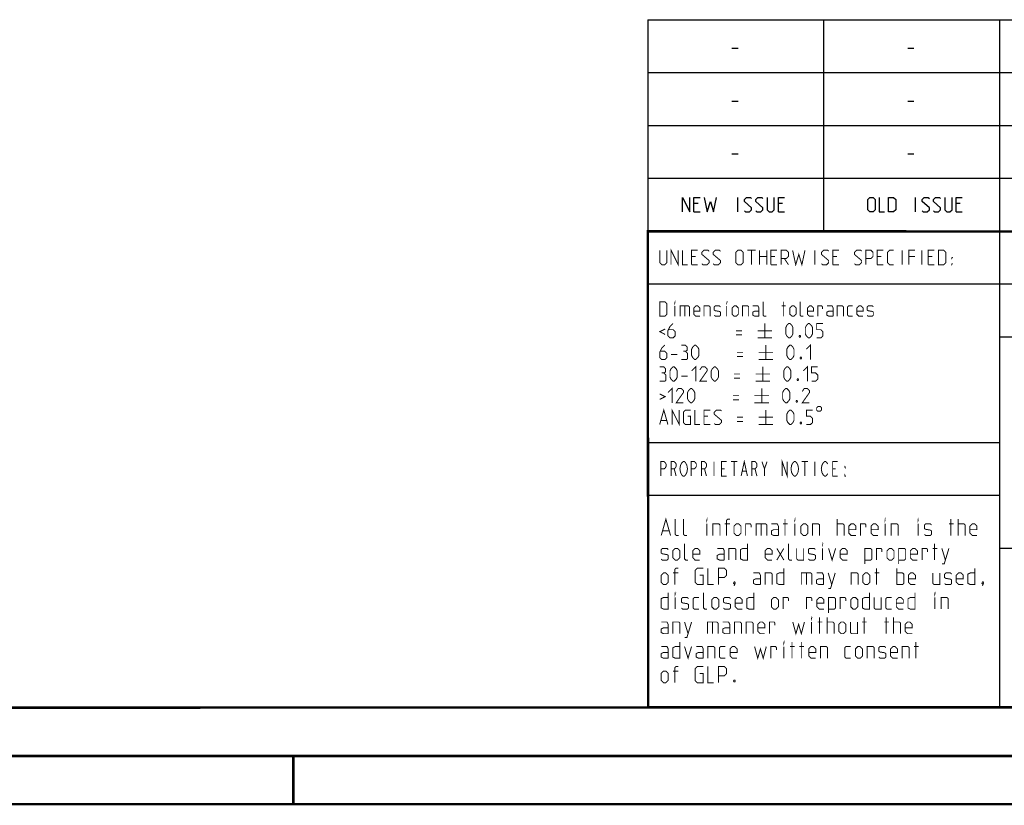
# Model space of a CAD drawing. Extents: x 0 to 420, y 0 to 297.
# Tile 8 of 13: x 182 to 284, y 0 to 81. Entities that reach past the tile are written whole.
import ezdxf

# ---------------------------------------------------------------- set-up
doc = ezdxf.new("R2010")
doc.units = 0
doc.header["$LTSCALE"] = 23.1
doc.layers.get('0').update_dxf_attribs({"linetype": 'CONTINUOUS'})

msp = doc.modelspace()

# ---------------------------------------------------------------- linework, layer by layer
at = {"color": 2, "linetype": 'CONTINUOUS'}
for p, q in [((246.85, 81.495), (409.81, 81.495)), ((246.85, 81.495), (246.85, 10.125)), ((265.13, 81.495), (265.13, 59.535)), ((283.41, 81.495), (283.41, 10.125)), ((255.597, 78.536), (256.24, 78.536)), ((273.877, 78.536), (274.52, 78.536)), ((246.85, 76.005), (409.81, 76.005)), ((255.597, 73.046), (256.24, 73.046)), ((273.877, 73.046), (274.52, 73.046)), ((246.85, 70.515), (409.81, 70.515)), ((255.597, 67.556), (256.24, 67.556)), ((273.877, 67.556), (274.52, 67.556)), ((246.85, 65.025), (409.81, 65.025)), ((256.222, 61.53), (256.222, 63.03)), ((274.698, 61.53), (274.698, 63.03)), ((252.079, 62.387), (251.65, 62.387)), ((251.65, 61.53), (252.293, 61.53)), ((260.865, 62.387), (260.436, 62.387)), ((260.436, 61.53), (261.079, 61.53)), ((279.341, 62.387), (278.913, 62.387)), ((278.913, 61.53), (279.555, 61.53)), ((246.85, 59.535), (409.81, 59.535)), ((246.85, 54.045), (356.53, 54.045)), ((283.41, 48.555), (338.25, 48.555)), ((246.85, 37.575), (283.41, 37.575)), ((246.85, 32.085), (283.41, 32.085)), ((283.41, 26.595), (301.69, 26.595)), ((246.85, 10.125), (409.81, 10.125))]:
    msp.add_line(p, q, dxfattribs=at)
at = {"color": 7, "linetype": 'CONTINUOUS'}
for p, q in [((246.919, 10.217), (246.847, 59.518)), ((246.868, 59.506), (409.628, 59.494)), ((409.86, 10.074), (25.007, 10.013))]:
    msp.add_line(p, q, dxfattribs=at)
at = {"color": 2, "linetype": 'CONTINUOUS'}
for points in [[(250.472, 61.53), (250.472, 63.03), (251.222, 61.53), (251.222, 63.03)], [(251.65, 61.53), (251.65, 63.03), (252.293, 63.03)], [(252.722, 63.03), (253.043, 61.53), (253.365, 62.601), (253.686, 61.53), (254.008, 63.03)], [(256.9, 61.637), (257.008, 61.53), (257.436, 61.53), (257.65, 61.744), (257.65, 61.958), (256.9, 62.601), (256.9, 62.816), (257.115, 63.03), (257.543, 63.03), (257.65, 62.923)], [(258.079, 61.637), (258.186, 61.53), (258.615, 61.53), (258.829, 61.744), (258.829, 61.958), (258.079, 62.601), (258.079, 62.816), (258.293, 63.03), (258.722, 63.03), (258.829, 62.923)], [(259.258, 63.03), (259.258, 61.744), (259.472, 61.53), (259.793, 61.53), (260.008, 61.744), (260.008, 63.03)], [(260.436, 61.53), (260.436, 63.03), (261.079, 63.03)], [(269.734, 61.744), (269.734, 62.816), (269.948, 63.03), (270.27, 63.03), (270.484, 62.816), (270.484, 61.744), (270.27, 61.53), (269.948, 61.53), (269.734, 61.744)], [(270.913, 63.03), (270.913, 61.53), (271.448, 61.53)], [(271.877, 61.53), (271.877, 63.03), (272.413, 63.03), (272.627, 62.816), (272.627, 61.744), (272.413, 61.53), (271.877, 61.53)], [(275.377, 61.637), (275.484, 61.53), (275.913, 61.53), (276.127, 61.744), (276.127, 61.958), (275.377, 62.601), (275.377, 62.816), (275.591, 63.03), (276.02, 63.03), (276.127, 62.923)], [(276.555, 61.637), (276.663, 61.53), (277.091, 61.53), (277.305, 61.744), (277.305, 61.958), (276.555, 62.601), (276.555, 62.816), (276.77, 63.03), (277.198, 63.03), (277.305, 62.923)], [(277.734, 63.03), (277.734, 61.744), (277.948, 61.53), (278.27, 61.53), (278.484, 61.744), (278.484, 63.03)], [(278.913, 61.53), (278.913, 63.03), (279.555, 63.03)]]:
    msp.add_lwpolyline(points, dxfattribs=at)
at = {"color": 7, "linetype": 'CONTINUOUS', "const_width": 0.25}
for points in [[(246.906, 9.954), (246.846, 59.639)], [(246.86, 59.511), (409.652, 59.467)], [(409.831, 10.048), (25, 10)], [(20, 5), (415, 5)], [(210, 0), (210, 5)], [(420, 0), (0, 0)]]:
    msp.add_lwpolyline(points, dxfattribs=at)
at = {"color": 2, "linetype": 'CONTINUOUS', "const_width": 0.1}
for points in [[(248.091, 57.54), (248.091, 56.254), (248.305, 56.04), (248.626, 56.04), (248.841, 56.254), (248.841, 57.54)], [(249.269, 56.04), (249.269, 57.54), (250.019, 56.04), (250.019, 57.54)], [(250.448, 57.54), (250.448, 56.04), (250.984, 56.04)], [(251.412, 56.04), (251.412, 57.54), (252.055, 57.54)], [(252.484, 56.147), (252.591, 56.04), (253.019, 56.04), (253.234, 56.254), (253.234, 56.468), (252.484, 57.111), (252.484, 57.326), (252.698, 57.54), (253.126, 57.54), (253.234, 57.433)], [(253.662, 56.147), (253.769, 56.04), (254.198, 56.04), (254.412, 56.254), (254.412, 56.468), (253.662, 57.111), (253.662, 57.326), (253.876, 57.54), (254.305, 57.54), (254.412, 57.433)], [(256.019, 56.254), (256.019, 57.326), (256.234, 57.54), (256.555, 57.54), (256.769, 57.326), (256.769, 56.254), (256.555, 56.04), (256.234, 56.04), (256.019, 56.254)], [(257.198, 57.54), (258.055, 57.54)], [(257.626, 56.04), (257.626, 57.54)], [(258.484, 56.04), (258.484, 57.54)], [(259.234, 57.54), (259.234, 56.04)], [(259.662, 56.04), (259.662, 57.54), (260.305, 57.54)], [(260.734, 56.04), (260.734, 57.54), (261.269, 57.54), (261.484, 57.326), (261.484, 56.897), (261.269, 56.683), (260.734, 56.683)], [(261.912, 57.54), (262.234, 56.04), (262.555, 57.111), (262.876, 56.04), (263.198, 57.54)], [(264.234, 56.04), (264.234, 57.54)], [(264.912, 56.147), (265.019, 56.04), (265.448, 56.04), (265.662, 56.254), (265.662, 56.468), (264.912, 57.111), (264.912, 57.326), (265.126, 57.54), (265.555, 57.54), (265.662, 57.433)], [(266.091, 56.04), (266.091, 57.54), (266.734, 57.54)], [(268.341, 56.147), (268.448, 56.04), (268.876, 56.04), (269.091, 56.254), (269.091, 56.468), (268.341, 57.111), (268.341, 57.326), (268.555, 57.54), (268.984, 57.54), (269.091, 57.433)], [(269.519, 56.04), (269.519, 57.54), (270.055, 57.54), (270.269, 57.326), (270.269, 56.897), (270.055, 56.683), (269.519, 56.683)], [(270.698, 56.04), (270.698, 57.54), (271.341, 57.54)], [(272.412, 56.04), (271.984, 56.04), (271.769, 56.254), (271.769, 57.326), (271.984, 57.54), (272.412, 57.54)], [(273.305, 56.04), (273.305, 57.54)], [(273.984, 56.04), (273.984, 57.54), (274.626, 57.54)], [(275.341, 56.04), (275.341, 57.54)], [(276.019, 56.04), (276.019, 57.54), (276.662, 57.54)], [(277.091, 56.04), (277.091, 57.54), (277.626, 57.54), (277.841, 57.326), (277.841, 56.254), (277.626, 56.04), (277.091, 56.04)], [(251.841, 56.897), (251.412, 56.897)], [(258.484, 56.897), (259.234, 56.897)], [(260.091, 56.897), (259.662, 56.897)], [(261.055, 56.683), (261.484, 56.04)], [(266.519, 56.897), (266.091, 56.897)], [(271.126, 56.897), (270.698, 56.897)], [(274.626, 56.897), (273.984, 56.897)], [(276.448, 56.897), (276.019, 56.897)], [(278.448, 56.683), (278.448, 56.79), (278.519, 56.79), (278.448, 56.683)], [(251.412, 56.04), (252.055, 56.04)], [(259.662, 56.04), (260.305, 56.04)], [(266.091, 56.04), (266.734, 56.04)], [(270.698, 56.04), (271.341, 56.04)], [(276.019, 56.04), (276.662, 56.04)], [(278.448, 56.04), (278.448, 56.147), (278.519, 56.147), (278.448, 56.04)], [(248.091, 50.685), (248.091, 52.185), (248.626, 52.185), (248.841, 51.971), (248.841, 50.899), (248.626, 50.685), (248.091, 50.685)], [(249.662, 52.078), (249.662, 52.185), (249.698, 52.185), (249.662, 52.078)], [(255.055, 52.078), (255.055, 52.185), (255.091, 52.185), (255.055, 52.078)], [(259.162, 50.685), (258.948, 50.685), (258.841, 50.792), (258.841, 52.185)], [(260.948, 50.685), (260.948, 52.185)], [(263.019, 50.685), (262.805, 50.685), (262.698, 50.792), (262.698, 52.185)], [(249.662, 50.685), (249.662, 51.756)], [(250.234, 50.685), (250.234, 51.756), (251.091, 51.756), (251.198, 51.649), (251.198, 50.685)], [(250.698, 51.756), (250.698, 50.685)], [(252.269, 50.685), (251.841, 50.685), (251.626, 50.899), (251.626, 51.542), (251.841, 51.756), (252.055, 51.756), (252.269, 51.542), (252.269, 51.221), (251.626, 51.221)], [(252.698, 50.685), (252.698, 51.756), (253.234, 51.756), (253.341, 51.649), (253.341, 50.685)], [(253.769, 50.792), (253.876, 50.685), (254.305, 50.685), (254.412, 50.792), (254.412, 51.113), (254.305, 51.185), (253.876, 51.256), (253.769, 51.328), (253.769, 51.649), (253.876, 51.756), (254.305, 51.756), (254.412, 51.649)], [(255.055, 50.685), (255.055, 51.756)], [(255.626, 50.899), (255.626, 51.542), (255.841, 51.756), (256.055, 51.756), (256.269, 51.542), (256.269, 50.899), (256.055, 50.685), (255.841, 50.685), (255.626, 50.899)], [(256.698, 50.685), (256.698, 51.756), (257.234, 51.756), (257.341, 51.649), (257.341, 50.685)], [(258.412, 50.685), (258.412, 51.542), (258.305, 51.756), (257.769, 51.756)], [(258.412, 50.685), (257.984, 50.685), (257.769, 50.792), (257.769, 51.113), (257.984, 51.221), (258.412, 51.221)], [(260.769, 51.756), (261.198, 51.756)], [(261.626, 50.899), (261.626, 51.542), (261.841, 51.756), (262.055, 51.756), (262.269, 51.542), (262.269, 50.899), (262.055, 50.685), (261.841, 50.685), (261.626, 50.899)], [(264.091, 50.685), (263.662, 50.685), (263.448, 50.899), (263.448, 51.542), (263.662, 51.756), (263.876, 51.756), (264.091, 51.542), (264.091, 51.221), (263.448, 51.221)], [(264.519, 50.685), (264.519, 51.756), (264.948, 51.756), (265.019, 51.649), (265.019, 51.435)], [(266.126, 50.685), (266.126, 51.542), (266.019, 51.756), (265.484, 51.756)], [(266.126, 50.685), (265.698, 50.685), (265.484, 50.792), (265.484, 51.113), (265.698, 51.221), (266.126, 51.221)], [(266.555, 50.685), (266.555, 51.756), (267.091, 51.756), (267.198, 51.649), (267.198, 50.685)], [(268.162, 50.685), (267.734, 50.685), (267.626, 50.792), (267.626, 51.649), (267.734, 51.756), (268.162, 51.756)], [(269.234, 50.685), (268.805, 50.685), (268.591, 50.899), (268.591, 51.542), (268.805, 51.756), (269.019, 51.756), (269.234, 51.542), (269.234, 51.221), (268.591, 51.221)], [(269.662, 50.792), (269.769, 50.685), (270.198, 50.685), (270.305, 50.792), (270.305, 51.113), (270.198, 51.185), (269.769, 51.256), (269.662, 51.328), (269.662, 51.649), (269.769, 51.756), (270.198, 51.756), (270.305, 51.649)], [(248.662, 49.363), (248.091, 49.078), (248.662, 48.792)], [(249.484, 49.935), (249.162, 49.613), (248.948, 49.185), (248.948, 48.649), (249.162, 48.435), (249.484, 48.435), (249.698, 48.649), (249.698, 49.078), (249.484, 49.292), (249.019, 49.292)], [(256.019, 49.185), (256.662, 49.185)], [(258.269, 49.185), (259.769, 49.185)], [(259.019, 49.935), (259.019, 48.435)], [(261.198, 48.863), (261.198, 49.506), (261.305, 49.721), (261.519, 49.935), (261.626, 49.935), (261.841, 49.721), (261.948, 49.506), (261.948, 48.863), (261.841, 48.649), (261.626, 48.435), (261.519, 48.435), (261.305, 48.649), (261.198, 48.863)], [(263.234, 48.863), (263.234, 49.506), (263.341, 49.721), (263.555, 49.935), (263.662, 49.935), (263.876, 49.721), (263.984, 49.506), (263.984, 48.863), (263.876, 48.649), (263.662, 48.435), (263.555, 48.435), (263.341, 48.649), (263.234, 48.863)], [(264.412, 48.435), (264.841, 48.435), (265.055, 48.649), (265.055, 49.078), (264.841, 49.292), (264.412, 49.292), (264.412, 49.935), (265.055, 49.935)], [(256.019, 48.756), (256.662, 48.756)], [(258.269, 48.435), (259.769, 48.435)], [(262.698, 48.685), (262.734, 48.613), (262.734, 48.578), (262.698, 48.506), (262.626, 48.506), (262.591, 48.578), (262.591, 48.613), (262.626, 48.685), (262.698, 48.685)], [(248.626, 47.685), (248.305, 47.363), (248.091, 46.935), (248.091, 46.399), (248.305, 46.185), (248.626, 46.185), (248.841, 46.399), (248.841, 46.828), (248.626, 47.042), (248.162, 47.042)], [(250.769, 47.042), (250.948, 47.149), (250.948, 47.471), (250.769, 47.685), (250.341, 47.685)], [(250.341, 46.185), (250.876, 46.185), (250.984, 46.292), (250.984, 46.828), (250.769, 47.042), (250.555, 47.042)], [(251.412, 46.613), (251.412, 47.256), (251.519, 47.471), (251.734, 47.685), (251.841, 47.685), (252.055, 47.471), (252.162, 47.256), (252.162, 46.613), (252.055, 46.399), (251.841, 46.185), (251.734, 46.185), (251.519, 46.399), (251.412, 46.613)], [(259.126, 47.685), (259.126, 46.185)], [(261.305, 46.613), (261.305, 47.256), (261.412, 47.471), (261.626, 47.685), (261.734, 47.685), (261.948, 47.471), (262.055, 47.256), (262.055, 46.613), (261.948, 46.399), (261.734, 46.185), (261.626, 46.185), (261.412, 46.399), (261.305, 46.613)], [(263.341, 47.256), (263.769, 47.685), (263.769, 46.185)], [(249.269, 46.721), (249.912, 46.721)], [(256.126, 46.935), (256.769, 46.935)], [(256.126, 46.506), (256.769, 46.506)], [(258.376, 46.935), (259.876, 46.935)], [(258.376, 46.185), (259.876, 46.185)], [(262.805, 46.435), (262.841, 46.363), (262.841, 46.328), (262.805, 46.256), (262.734, 46.256), (262.698, 46.328), (262.698, 46.363), (262.734, 46.435), (262.805, 46.435)], [(248.519, 44.792), (248.698, 44.899), (248.698, 45.221), (248.519, 45.435), (248.091, 45.435)], [(249.162, 44.363), (249.162, 45.006), (249.269, 45.221), (249.484, 45.435), (249.591, 45.435), (249.805, 45.221), (249.912, 45.006), (249.912, 44.363), (249.805, 44.149), (249.591, 43.935), (249.484, 43.935), (249.269, 44.149), (249.162, 44.363)], [(251.412, 45.006), (251.841, 45.435), (251.841, 43.935)], [(253.019, 43.935), (252.269, 43.935), (253.019, 45.006), (253.019, 45.221), (252.805, 45.435), (252.484, 45.435), (252.269, 45.113)], [(253.448, 44.363), (253.448, 45.006), (253.555, 45.221), (253.769, 45.435), (253.876, 45.435), (254.091, 45.221), (254.198, 45.006), (254.198, 44.363), (254.091, 44.149), (253.876, 43.935), (253.769, 43.935), (253.555, 44.149), (253.448, 44.363)], [(258.805, 45.435), (258.805, 43.935)], [(260.984, 44.363), (260.984, 45.006), (261.091, 45.221), (261.305, 45.435), (261.412, 45.435), (261.626, 45.221), (261.734, 45.006), (261.734, 44.363), (261.626, 44.149), (261.412, 43.935), (261.305, 43.935), (261.091, 44.149), (260.984, 44.363)], [(263.019, 45.006), (263.448, 45.435), (263.448, 43.935)], [(263.876, 43.935), (264.305, 43.935), (264.519, 44.149), (264.519, 44.578), (264.305, 44.792), (263.876, 44.792), (263.876, 45.435), (264.519, 45.435)], [(248.091, 43.935), (248.626, 43.935), (248.734, 44.042), (248.734, 44.578), (248.519, 44.792), (248.305, 44.792)], [(250.341, 44.471), (250.984, 44.471)], [(255.805, 44.685), (256.448, 44.685)], [(255.805, 44.256), (256.448, 44.256)], [(258.055, 44.685), (259.555, 44.685)], [(262.484, 44.185), (262.519, 44.113), (262.519, 44.078), (262.484, 44.006), (262.412, 44.006), (262.376, 44.078), (262.376, 44.113), (262.412, 44.185), (262.484, 44.185)], [(248.948, 42.756), (249.376, 43.185), (249.376, 41.685)], [(250.555, 41.685), (249.805, 41.685), (250.555, 42.756), (250.555, 42.971), (250.341, 43.185), (250.019, 43.185), (249.805, 42.863)], [(250.984, 42.113), (250.984, 42.756), (251.091, 42.971), (251.305, 43.185), (251.412, 43.185), (251.626, 42.971), (251.734, 42.756), (251.734, 42.113), (251.626, 41.899), (251.412, 41.685), (251.305, 41.685), (251.091, 41.899), (250.984, 42.113)], [(258.055, 43.935), (259.555, 43.935)], [(258.698, 43.185), (258.698, 41.685)], [(260.876, 42.113), (260.876, 42.756), (260.984, 42.971), (261.198, 43.185), (261.305, 43.185), (261.519, 42.971), (261.626, 42.756), (261.626, 42.113), (261.519, 41.899), (261.305, 41.685), (261.198, 41.685), (260.984, 41.899), (260.876, 42.113)], [(263.662, 41.685), (262.912, 41.685), (263.662, 42.756), (263.662, 42.971), (263.448, 43.185), (263.126, 43.185), (262.912, 42.863)], [(248.091, 42.613), (248.662, 42.328), (248.091, 42.042)], [(255.698, 42.435), (256.341, 42.435)], [(255.698, 42.006), (256.341, 42.006)], [(257.948, 42.435), (259.448, 42.435)], [(262.376, 41.935), (262.412, 41.863), (262.412, 41.828), (262.376, 41.756), (262.305, 41.756), (262.269, 41.828), (262.269, 41.863), (262.305, 41.935), (262.376, 41.935)], [(248.091, 39.435), (248.519, 40.935), (248.948, 39.435)], [(249.376, 39.435), (249.376, 40.935), (250.126, 39.435), (250.126, 40.935)], [(250.984, 40.292), (251.305, 40.292), (251.305, 39.435), (250.769, 39.435), (250.555, 39.649), (250.555, 40.721), (250.769, 40.935), (251.305, 40.935)], [(251.734, 40.935), (251.734, 39.435), (252.269, 39.435)], [(252.698, 39.435), (252.698, 40.935), (253.341, 40.935)], [(253.769, 39.542), (253.876, 39.435), (254.305, 39.435), (254.519, 39.649), (254.519, 39.863), (253.769, 40.506), (253.769, 40.721), (253.984, 40.935), (254.412, 40.935), (254.519, 40.828)], [(257.948, 41.685), (259.448, 41.685)], [(259.126, 40.935), (259.126, 39.435)], [(261.305, 39.863), (261.305, 40.506), (261.412, 40.721), (261.626, 40.935), (261.734, 40.935), (261.948, 40.721), (262.055, 40.506), (262.055, 39.863), (261.948, 39.649), (261.734, 39.435), (261.626, 39.435), (261.412, 39.649), (261.305, 39.863)], [(263.341, 39.435), (263.769, 39.435), (263.984, 39.649), (263.984, 40.078), (263.769, 40.292), (263.341, 40.292), (263.341, 40.935), (263.984, 40.935)], [(264.412, 41.185), (264.412, 40.935), (264.537, 40.81), (264.787, 40.81), (264.912, 40.935), (264.912, 41.185), (264.787, 41.31), (264.537, 41.31), (264.412, 41.185)], [(253.126, 40.292), (252.698, 40.292)], [(256.126, 40.185), (256.769, 40.185)], [(258.376, 40.185), (259.876, 40.185)], [(248.234, 39.863), (248.805, 39.863)], [(252.698, 39.435), (253.341, 39.435)], [(256.126, 39.756), (256.769, 39.756)], [(258.376, 39.435), (259.876, 39.435)], [(262.805, 39.685), (262.841, 39.613), (262.841, 39.578), (262.805, 39.506), (262.734, 39.506), (262.698, 39.578), (262.698, 39.613), (262.734, 39.685), (262.805, 39.685)], [(260.825, 34.08), (260.825, 35.58), (261.35, 34.08), (261.35, 35.58)], [(248.225, 34.08), (248.225, 35.58), (248.553, 35.58), (248.684, 35.455), (248.75, 35.33), (248.75, 35.08), (248.684, 34.955), (248.553, 34.83), (248.225, 34.83)], [(249.275, 34.08), (249.275, 35.58), (249.603, 35.58), (249.734, 35.455), (249.8, 35.33), (249.8, 35.08), (249.734, 34.955), (249.603, 34.83), (249.275, 34.83)], [(249.603, 34.83), (249.8, 34.08)], [(250.85, 34.33), (250.784, 34.205), (250.653, 34.08), (250.522, 34.08), (250.39, 34.205), (250.325, 34.33), (250.259, 34.455), (250.193, 34.83), (250.259, 35.205), (250.325, 35.33), (250.39, 35.455), (250.522, 35.58), (250.653, 35.58), (250.784, 35.455), (250.85, 35.33), (250.915, 35.205), (250.981, 34.83), (250.915, 34.455), (250.85, 34.33)], [(251.375, 34.08), (251.375, 35.58), (251.703, 35.58), (251.834, 35.455), (251.9, 35.33), (251.9, 35.08), (251.834, 34.955), (251.703, 34.83), (251.375, 34.83)], [(252.425, 34.08), (252.425, 35.58), (252.753, 35.58), (252.884, 35.455), (252.95, 35.33), (252.95, 35.08), (252.884, 34.955), (252.753, 34.83), (252.425, 34.83)], [(252.753, 34.83), (252.95, 34.08)], [(253.737, 35.58), (253.737, 34.08)], [(255.05, 34.08), (254.525, 34.08), (254.525, 35.58), (255.05, 35.58)], [(254.525, 34.83), (254.853, 34.83)], [(255.509, 35.58), (256.165, 35.58)], [(255.837, 35.58), (255.837, 34.08)], [(256.559, 34.08), (256.887, 35.58), (257.215, 34.08)], [(257.675, 34.08), (257.675, 35.58), (258.003, 35.58), (258.134, 35.455), (258.2, 35.33), (258.2, 35.08), (258.134, 34.955), (258.003, 34.83), (257.675, 34.83)], [(258.003, 34.83), (258.2, 34.08)], [(258.725, 35.58), (258.987, 34.83), (258.987, 34.08)], [(258.987, 34.83), (259.25, 35.58)], [(262.4, 34.33), (262.334, 34.205), (262.203, 34.08), (262.072, 34.08), (261.94, 34.205), (261.875, 34.33), (261.809, 34.455), (261.743, 34.83), (261.809, 35.205), (261.875, 35.33), (261.94, 35.455), (262.072, 35.58), (262.203, 35.58), (262.334, 35.455), (262.4, 35.33), (262.465, 35.205), (262.531, 34.83), (262.465, 34.455), (262.4, 34.33)], [(262.859, 35.58), (263.515, 35.58)], [(263.187, 35.58), (263.187, 34.08)], [(264.237, 35.58), (264.237, 34.08)], [(265.55, 34.33), (265.484, 34.205), (265.353, 34.08), (265.222, 34.08), (265.09, 34.205), (265.025, 34.33), (264.959, 34.455), (264.893, 34.83), (264.959, 35.205), (265.025, 35.33), (265.09, 35.455), (265.222, 35.58), (265.353, 35.58), (265.484, 35.455), (265.55, 35.33)], [(266.6, 34.08), (266.075, 34.08), (266.075, 35.58), (266.6, 35.58)], [(266.075, 34.83), (266.403, 34.83)], [(267.387, 35.08), (267.387, 34.955), (267.322, 35.08), (267.387, 35.08)], [(256.69, 34.58), (257.084, 34.58)], [(267.387, 34.08), (267.322, 34.08), (267.322, 34.205), (267.387, 34.08)], [(248.248, 27.905), (248.734, 29.605), (249.219, 27.905)], [(250.069, 27.905), (249.826, 27.905), (249.705, 28.026), (249.705, 29.605)], [(250.919, 27.905), (250.676, 27.905), (250.555, 28.026), (250.555, 29.605)], [(252.984, 29.483), (252.984, 29.605), (253.024, 29.605), (252.984, 29.483)], [(252.984, 27.905), (252.984, 29.119)], [(253.631, 27.905), (253.631, 29.119), (254.238, 29.119), (254.36, 28.998), (254.36, 27.905)], [(255.412, 29.119), (254.845, 29.119)], [(255.048, 27.905), (255.048, 29.483), (255.169, 29.605), (255.412, 29.605)], [(255.817, 28.148), (255.817, 28.876), (256.06, 29.119), (256.303, 29.119), (256.546, 28.876), (256.546, 28.148), (256.303, 27.905), (256.06, 27.905), (255.817, 28.148)], [(257.031, 27.905), (257.031, 29.119), (257.517, 29.119), (257.598, 28.998), (257.598, 28.755)], [(258.124, 27.905), (258.124, 29.119), (259.095, 29.119), (259.217, 28.998), (259.217, 27.905)], [(258.65, 29.119), (258.65, 27.905)], [(260.431, 27.905), (260.431, 28.876), (260.31, 29.119), (259.703, 29.119)], [(260.917, 29.119), (261.403, 29.119)], [(261.119, 27.905), (261.119, 29.605)], [(262.131, 29.483), (262.131, 29.605), (262.172, 29.605), (262.131, 29.483)], [(262.131, 27.905), (262.131, 29.119)], [(262.779, 28.148), (262.779, 28.876), (263.022, 29.119), (263.265, 29.119), (263.507, 28.876), (263.507, 28.148), (263.265, 27.905), (263.022, 27.905), (262.779, 28.148)], [(263.993, 27.905), (263.993, 29.119), (264.6, 29.119), (264.722, 28.998), (264.722, 27.905)], [(266.543, 27.905), (266.543, 29.605)], [(266.543, 29.119), (267.15, 29.119), (267.272, 28.998), (267.272, 27.905)], [(268.486, 27.905), (268, 27.905), (267.757, 28.148), (267.757, 28.876), (268, 29.119), (268.243, 29.119), (268.486, 28.876), (268.486, 28.512), (267.757, 28.512)], [(268.972, 27.905), (268.972, 29.119), (269.457, 29.119), (269.538, 28.998), (269.538, 28.755)], [(270.793, 27.905), (270.307, 27.905), (270.065, 28.148), (270.065, 28.876), (270.307, 29.119), (270.55, 29.119), (270.793, 28.876), (270.793, 28.512), (270.065, 28.512)], [(271.522, 29.483), (271.522, 29.605), (271.562, 29.605), (271.522, 29.483)], [(271.522, 27.905), (271.522, 29.119)], [(272.169, 27.905), (272.169, 29.119), (272.776, 29.119), (272.898, 28.998), (272.898, 27.905)], [(274.962, 29.483), (274.962, 29.605), (275.003, 29.605), (274.962, 29.483)], [(274.962, 27.905), (274.962, 29.119)], [(275.61, 28.026), (275.731, 27.905), (276.217, 27.905), (276.338, 28.026), (276.338, 28.391), (276.217, 28.471), (275.731, 28.552), (275.61, 28.633), (275.61, 28.998), (275.731, 29.119), (276.217, 29.119), (276.338, 28.998)], [(278.16, 29.119), (278.645, 29.119)], [(278.362, 27.905), (278.362, 29.605)], [(279.131, 27.905), (279.131, 29.605)], [(279.131, 29.119), (279.738, 29.119), (279.86, 28.998), (279.86, 27.905)], [(281.074, 27.905), (280.588, 27.905), (280.345, 28.148), (280.345, 28.876), (280.588, 29.119), (280.831, 29.119), (281.074, 28.876), (281.074, 28.512), (280.345, 28.512)], [(248.41, 28.391), (249.057, 28.391)], [(260.431, 27.905), (259.945, 27.905), (259.703, 28.026), (259.703, 28.391), (259.945, 28.512), (260.431, 28.512)], [(248.248, 25.476), (248.369, 25.355), (248.855, 25.355), (248.976, 25.476), (248.976, 25.841), (248.855, 25.921), (248.369, 26.002), (248.248, 26.083), (248.248, 26.448), (248.369, 26.569), (248.855, 26.569), (248.976, 26.448)], [(249.462, 25.598), (249.462, 26.326), (249.705, 26.569), (249.948, 26.569), (250.191, 26.326), (250.191, 25.598), (249.948, 25.355), (249.705, 25.355), (249.462, 25.598)], [(251.041, 25.355), (250.798, 25.355), (250.676, 25.476), (250.676, 27.055)], [(252.255, 25.355), (251.769, 25.355), (251.526, 25.598), (251.526, 26.326), (251.769, 26.569), (252.012, 26.569), (252.255, 26.326), (252.255, 25.962), (251.526, 25.962)], [(254.805, 25.355), (254.805, 26.326), (254.684, 26.569), (254.076, 26.569)], [(255.291, 25.355), (255.291, 26.569), (255.898, 26.569), (256.019, 26.448), (256.019, 25.355)], [(257.234, 27.055), (257.234, 25.355), (256.748, 25.355), (256.505, 25.476), (256.505, 26.448), (256.748, 26.569), (257.234, 26.569)], [(259.784, 25.355), (259.298, 25.355), (259.055, 25.598), (259.055, 26.326), (259.298, 26.569), (259.541, 26.569), (259.784, 26.326), (259.784, 25.962), (259.055, 25.962)], [(260.269, 25.355), (260.998, 26.569)], [(260.269, 26.569), (260.998, 25.355)], [(261.848, 25.355), (261.605, 25.355), (261.484, 25.476), (261.484, 27.055)], [(262.334, 26.569), (262.334, 25.476), (262.455, 25.355), (263.062, 25.355), (263.062, 26.569)], [(263.548, 25.476), (263.669, 25.355), (264.155, 25.355), (264.276, 25.476), (264.276, 25.841), (264.155, 25.921), (263.669, 26.002), (263.548, 26.083), (263.548, 26.448), (263.669, 26.569), (264.155, 26.569), (264.276, 26.448)], [(265.005, 26.933), (265.005, 27.055), (265.046, 27.055), (265.005, 26.933)], [(265.005, 25.355), (265.005, 26.569)], [(265.653, 26.569), (266.017, 25.355), (266.381, 26.569)], [(267.595, 25.355), (267.11, 25.355), (266.867, 25.598), (266.867, 26.326), (267.11, 26.569), (267.353, 26.569), (267.595, 26.326), (267.595, 25.962), (266.867, 25.962)], [(269.417, 24.95), (269.417, 26.569), (270.024, 26.569), (270.145, 26.448), (270.145, 25.476), (270.024, 25.355), (269.417, 25.355)], [(270.631, 25.355), (270.631, 26.569), (271.117, 26.569), (271.198, 26.448), (271.198, 26.205)], [(271.724, 25.598), (271.724, 26.326), (271.967, 26.569), (272.21, 26.569), (272.453, 26.326), (272.453, 25.598), (272.21, 25.355), (271.967, 25.355), (271.724, 25.598)], [(272.938, 24.95), (272.938, 26.569), (273.546, 26.569), (273.667, 26.448), (273.667, 25.476), (273.546, 25.355), (272.938, 25.355)], [(274.881, 25.355), (274.396, 25.355), (274.153, 25.598), (274.153, 26.326), (274.396, 26.569), (274.638, 26.569), (274.881, 26.326), (274.881, 25.962), (274.153, 25.962)], [(275.367, 25.355), (275.367, 26.569), (275.853, 26.569), (275.934, 26.448), (275.934, 26.205)], [(276.46, 26.569), (276.945, 26.569)], [(276.662, 25.355), (276.662, 27.055)], [(277.431, 24.95), (277.674, 24.95), (278.16, 26.569)], [(277.431, 26.569), (277.795, 25.355)], [(254.805, 25.355), (254.319, 25.355), (254.076, 25.476), (254.076, 25.841), (254.319, 25.962), (254.805, 25.962)], [(248.248, 23.048), (248.248, 23.776), (248.491, 24.019), (248.734, 24.019), (248.976, 23.776), (248.976, 23.048), (248.734, 22.805), (248.491, 22.805), (248.248, 23.048)], [(250.029, 24.019), (249.462, 24.019)], [(249.665, 22.805), (249.665, 24.383), (249.786, 24.505), (250.029, 24.505)], [(252.255, 23.776), (252.619, 23.776), (252.619, 22.805), (252.012, 22.805), (251.769, 23.048), (251.769, 24.262), (252.012, 24.505), (252.619, 24.505)], [(253.105, 24.505), (253.105, 22.805), (253.712, 22.805)], [(254.198, 22.805), (254.198, 24.505), (254.805, 24.505), (255.048, 24.262), (255.048, 23.776), (254.805, 23.533), (254.198, 23.533)], [(258.569, 22.805), (258.569, 23.776), (258.448, 24.019), (257.841, 24.019)], [(259.055, 22.805), (259.055, 24.019), (259.662, 24.019), (259.784, 23.898), (259.784, 22.805)], [(260.998, 24.505), (260.998, 22.805), (260.512, 22.805), (260.269, 22.926), (260.269, 23.898), (260.512, 24.019), (260.998, 24.019)], [(262.819, 22.805), (262.819, 24.019), (263.791, 24.019), (263.912, 23.898), (263.912, 22.805)], [(263.345, 24.019), (263.345, 22.805)], [(265.126, 22.805), (265.126, 23.776), (265.005, 24.019), (264.398, 24.019)], [(265.612, 22.4), (265.855, 22.4), (266.341, 24.019)], [(265.612, 24.019), (265.976, 22.805)], [(268, 22.805), (268, 24.019), (268.607, 24.019), (268.729, 23.898), (268.729, 22.805)], [(269.215, 23.048), (269.215, 23.776), (269.457, 24.019), (269.7, 24.019), (269.943, 23.776), (269.943, 23.048), (269.7, 22.805), (269.457, 22.805), (269.215, 23.048)], [(270.429, 24.019), (270.915, 24.019)], [(270.631, 22.805), (270.631, 24.505)], [(272.736, 22.805), (272.736, 24.505)], [(272.736, 24.019), (273.343, 24.019), (273.465, 23.898), (273.465, 22.926), (273.343, 22.805), (272.736, 22.805)], [(274.679, 22.805), (274.193, 22.805), (273.95, 23.048), (273.95, 23.776), (274.193, 24.019), (274.436, 24.019), (274.679, 23.776), (274.679, 23.412), (273.95, 23.412)], [(276.5, 24.019), (276.5, 22.926), (276.622, 22.805), (277.229, 22.805), (277.229, 24.019)], [(277.715, 22.926), (277.836, 22.805), (278.322, 22.805), (278.443, 22.926), (278.443, 23.291), (278.322, 23.371), (277.836, 23.452), (277.715, 23.533), (277.715, 23.898), (277.836, 24.019), (278.322, 24.019), (278.443, 23.898)], [(279.657, 22.805), (279.172, 22.805), (278.929, 23.048), (278.929, 23.776), (279.172, 24.019), (279.415, 24.019), (279.657, 23.776), (279.657, 23.412), (278.929, 23.412)], [(280.872, 24.505), (280.872, 22.805), (280.386, 22.805), (280.143, 22.926), (280.143, 23.898), (280.386, 24.019), (280.872, 24.019)], [(255.898, 23.088), (255.938, 23.007), (255.938, 22.967), (255.857, 22.886), (255.817, 22.886), (255.776, 22.926), (255.776, 22.967), (255.817, 23.048), (255.857, 23.088), (255.898, 23.088)], [(255.938, 22.967), (255.898, 22.845), (255.817, 22.683)], [(258.569, 22.805), (258.084, 22.805), (257.841, 22.926), (257.841, 23.291), (258.084, 23.412), (258.569, 23.412)], [(265.126, 22.805), (264.641, 22.805), (264.398, 22.926), (264.398, 23.291), (264.641, 23.412), (265.126, 23.412)], [(281.722, 23.088), (281.762, 23.007), (281.762, 22.967), (281.681, 22.886), (281.641, 22.886), (281.6, 22.926), (281.6, 22.967), (281.641, 23.048), (281.681, 23.088), (281.722, 23.088)], [(281.762, 22.967), (281.722, 22.845), (281.641, 22.683)], [(248.976, 21.955), (248.976, 20.255), (248.491, 20.255), (248.248, 20.376), (248.248, 21.348), (248.491, 21.469), (248.976, 21.469)], [(249.705, 21.833), (249.705, 21.955), (249.745, 21.955), (249.705, 21.833)], [(249.705, 20.255), (249.705, 21.469)], [(250.353, 20.376), (250.474, 20.255), (250.96, 20.255), (251.081, 20.376), (251.081, 20.741), (250.96, 20.821), (250.474, 20.902), (250.353, 20.983), (250.353, 21.348), (250.474, 21.469), (250.96, 21.469), (251.081, 21.348)], [(252.174, 20.255), (251.688, 20.255), (251.567, 20.376), (251.567, 21.348), (251.688, 21.469), (252.174, 21.469)], [(253.024, 20.255), (252.781, 20.255), (252.66, 20.376), (252.66, 21.955)], [(253.51, 20.498), (253.51, 21.226), (253.753, 21.469), (253.995, 21.469), (254.238, 21.226), (254.238, 20.498), (253.995, 20.255), (253.753, 20.255), (253.51, 20.498)], [(254.724, 20.376), (254.845, 20.255), (255.331, 20.255), (255.453, 20.376), (255.453, 20.741), (255.331, 20.821), (254.845, 20.902), (254.724, 20.983), (254.724, 21.348), (254.845, 21.469), (255.331, 21.469), (255.453, 21.348)], [(256.667, 20.255), (256.181, 20.255), (255.938, 20.498), (255.938, 21.226), (256.181, 21.469), (256.424, 21.469), (256.667, 21.226), (256.667, 20.862), (255.938, 20.862)], [(257.881, 21.955), (257.881, 20.255), (257.396, 20.255), (257.153, 20.376), (257.153, 21.348), (257.396, 21.469), (257.881, 21.469)], [(259.703, 20.498), (259.703, 21.226), (259.945, 21.469), (260.188, 21.469), (260.431, 21.226), (260.431, 20.498), (260.188, 20.255), (259.945, 20.255), (259.703, 20.498)], [(260.917, 20.255), (260.917, 21.469), (261.403, 21.469), (261.484, 21.348), (261.484, 21.105)], [(263.345, 20.255), (263.345, 21.469), (263.831, 21.469), (263.912, 21.348), (263.912, 21.105)], [(265.167, 20.255), (264.681, 20.255), (264.438, 20.498), (264.438, 21.226), (264.681, 21.469), (264.924, 21.469), (265.167, 21.226), (265.167, 20.862), (264.438, 20.862)], [(265.653, 19.85), (265.653, 21.469), (266.26, 21.469), (266.381, 21.348), (266.381, 20.376), (266.26, 20.255), (265.653, 20.255)], [(266.867, 20.255), (266.867, 21.469), (267.353, 21.469), (267.434, 21.348), (267.434, 21.105)], [(267.96, 20.498), (267.96, 21.226), (268.203, 21.469), (268.445, 21.469), (268.688, 21.226), (268.688, 20.498), (268.445, 20.255), (268.203, 20.255), (267.96, 20.498)], [(269.903, 21.955), (269.903, 20.255), (269.417, 20.255), (269.174, 20.376), (269.174, 21.348), (269.417, 21.469), (269.903, 21.469)], [(270.388, 21.469), (270.388, 20.376), (270.51, 20.255), (271.117, 20.255), (271.117, 21.469)], [(272.21, 20.255), (271.724, 20.255), (271.603, 20.376), (271.603, 21.348), (271.724, 21.469), (272.21, 21.469)], [(273.424, 20.255), (272.938, 20.255), (272.695, 20.498), (272.695, 21.226), (272.938, 21.469), (273.181, 21.469), (273.424, 21.226), (273.424, 20.862), (272.695, 20.862)], [(274.638, 21.955), (274.638, 20.255), (274.153, 20.255), (273.91, 20.376), (273.91, 21.348), (274.153, 21.469), (274.638, 21.469)], [(276.703, 21.833), (276.703, 21.955), (276.743, 21.955), (276.703, 21.833)], [(276.703, 20.255), (276.703, 21.469)], [(277.35, 20.255), (277.35, 21.469), (277.957, 21.469), (278.079, 21.348), (278.079, 20.255)], [(263.872, 19.283), (263.872, 19.405), (263.912, 19.405), (263.872, 19.283)], [(264.722, 17.705), (264.722, 19.405)], [(265.491, 17.705), (265.491, 19.405)], [(269.336, 17.705), (269.336, 19.405)], [(271.643, 17.705), (271.643, 19.405)], [(272.412, 17.705), (272.412, 19.405)], [(248.976, 17.705), (248.976, 18.676), (248.855, 18.919), (248.248, 18.919)], [(249.462, 17.705), (249.462, 18.919), (250.069, 18.919), (250.191, 18.798), (250.191, 17.705)], [(250.676, 17.3), (250.919, 17.3), (251.405, 18.919)], [(250.676, 18.919), (251.041, 17.705)], [(253.065, 17.705), (253.065, 18.919), (254.036, 18.919), (254.157, 18.798), (254.157, 17.705)], [(253.591, 18.919), (253.591, 17.705)], [(255.372, 17.705), (255.372, 18.676), (255.25, 18.919), (254.643, 18.919)], [(255.857, 17.705), (255.857, 18.919), (256.465, 18.919), (256.586, 18.798), (256.586, 17.705)], [(257.072, 17.705), (257.072, 18.919), (257.679, 18.919), (257.8, 18.798), (257.8, 17.705)], [(259.015, 17.705), (258.529, 17.705), (258.286, 17.948), (258.286, 18.676), (258.529, 18.919), (258.772, 18.919), (259.015, 18.676), (259.015, 18.312), (258.286, 18.312)], [(259.5, 17.705), (259.5, 18.919), (259.986, 18.919), (260.067, 18.798), (260.067, 18.555)], [(261.929, 18.919), (262.253, 17.705), (262.536, 18.676), (262.819, 17.705), (263.143, 18.919)], [(263.872, 17.705), (263.872, 18.919)], [(264.519, 18.919), (265.005, 18.919)], [(265.491, 18.919), (266.098, 18.919), (266.219, 18.798), (266.219, 17.705)], [(266.705, 17.948), (266.705, 18.676), (266.948, 18.919), (267.191, 18.919), (267.434, 18.676), (267.434, 17.948), (267.191, 17.705), (266.948, 17.705), (266.705, 17.948)], [(267.919, 18.919), (267.919, 17.826), (268.041, 17.705), (268.648, 17.705), (268.648, 18.919)], [(269.134, 18.919), (269.619, 18.919)], [(271.441, 18.919), (271.926, 18.919)], [(272.412, 18.919), (273.019, 18.919), (273.141, 18.798), (273.141, 17.705)], [(274.355, 17.705), (273.869, 17.705), (273.626, 17.948), (273.626, 18.676), (273.869, 18.919), (274.112, 18.919), (274.355, 18.676), (274.355, 18.312), (273.626, 18.312)], [(248.976, 17.705), (248.491, 17.705), (248.248, 17.826), (248.248, 18.191), (248.491, 18.312), (248.976, 18.312)], [(255.372, 17.705), (254.886, 17.705), (254.643, 17.826), (254.643, 18.191), (254.886, 18.312), (255.372, 18.312)], [(248.976, 15.155), (248.976, 16.126), (248.855, 16.369), (248.248, 16.369)], [(250.191, 16.855), (250.191, 15.155), (249.705, 15.155), (249.462, 15.276), (249.462, 16.248), (249.705, 16.369), (250.191, 16.369)], [(250.676, 16.369), (251.041, 15.155), (251.405, 16.369)], [(252.619, 15.155), (252.619, 16.126), (252.498, 16.369), (251.891, 16.369)], [(253.105, 15.155), (253.105, 16.369), (253.712, 16.369), (253.834, 16.248), (253.834, 15.155)], [(254.926, 15.155), (254.441, 15.155), (254.319, 15.276), (254.319, 16.248), (254.441, 16.369), (254.926, 16.369)], [(256.141, 15.155), (255.655, 15.155), (255.412, 15.398), (255.412, 16.126), (255.655, 16.369), (255.898, 16.369), (256.141, 16.126), (256.141, 15.762), (255.412, 15.762)], [(257.962, 16.369), (258.286, 15.155), (258.569, 16.126), (258.853, 15.155), (259.176, 16.369)], [(259.662, 15.155), (259.662, 16.369), (260.148, 16.369), (260.229, 16.248), (260.229, 16.005)], [(260.998, 16.733), (260.998, 16.855), (261.038, 16.855), (260.998, 16.733)], [(260.998, 15.155), (260.998, 16.369)], [(261.645, 16.369), (262.131, 16.369)], [(261.848, 15.155), (261.848, 16.855)], [(262.617, 16.369), (263.103, 16.369)], [(262.819, 15.155), (262.819, 16.855)], [(264.317, 15.155), (263.831, 15.155), (263.588, 15.398), (263.588, 16.126), (263.831, 16.369), (264.074, 16.369), (264.317, 16.126), (264.317, 15.762), (263.588, 15.762)], [(264.803, 15.155), (264.803, 16.369), (265.41, 16.369), (265.531, 16.248), (265.531, 15.155)], [(267.96, 15.155), (267.474, 15.155), (267.353, 15.276), (267.353, 16.248), (267.474, 16.369), (267.96, 16.369)], [(268.445, 15.398), (268.445, 16.126), (268.688, 16.369), (268.931, 16.369), (269.174, 16.126), (269.174, 15.398), (268.931, 15.155), (268.688, 15.155), (268.445, 15.398)], [(269.66, 15.155), (269.66, 16.369), (270.267, 16.369), (270.388, 16.248), (270.388, 15.155)], [(270.874, 15.276), (270.995, 15.155), (271.481, 15.155), (271.603, 15.276), (271.603, 15.641), (271.481, 15.721), (270.995, 15.802), (270.874, 15.883), (270.874, 16.248), (270.995, 16.369), (271.481, 16.369), (271.603, 16.248)], [(272.817, 15.155), (272.331, 15.155), (272.088, 15.398), (272.088, 16.126), (272.331, 16.369), (272.574, 16.369), (272.817, 16.126), (272.817, 15.762), (272.088, 15.762)], [(273.303, 15.155), (273.303, 16.369), (273.91, 16.369), (274.031, 16.248), (274.031, 15.155)], [(274.517, 16.369), (275.003, 16.369)], [(274.719, 15.155), (274.719, 16.855)], [(248.976, 15.155), (248.491, 15.155), (248.248, 15.276), (248.248, 15.641), (248.491, 15.762), (248.976, 15.762)], [(252.619, 15.155), (252.134, 15.155), (251.891, 15.276), (251.891, 15.641), (252.134, 15.762), (252.619, 15.762)], [(249.665, 12.605), (249.665, 14.183), (249.786, 14.305), (250.029, 14.305)], [(252.255, 13.576), (252.619, 13.576), (252.619, 12.605), (252.012, 12.605), (251.769, 12.848), (251.769, 14.062), (252.012, 14.305), (252.619, 14.305)], [(253.105, 14.305), (253.105, 12.605), (253.712, 12.605)], [(254.198, 12.605), (254.198, 14.305), (254.805, 14.305), (255.048, 14.062), (255.048, 13.576), (254.805, 13.333), (254.198, 13.333)], [(248.248, 12.848), (248.248, 13.576), (248.491, 13.819), (248.734, 13.819), (248.976, 13.576), (248.976, 12.848), (248.734, 12.605), (248.491, 12.605), (248.248, 12.848)], [(250.029, 13.819), (249.462, 13.819)], [(255.898, 12.888), (255.938, 12.807), (255.938, 12.767), (255.898, 12.686), (255.817, 12.686), (255.776, 12.767), (255.776, 12.807), (255.817, 12.888), (255.898, 12.888)]]:
    msp.add_lwpolyline(points, dxfattribs=at)

doc.saveas('drawing.dxf')
